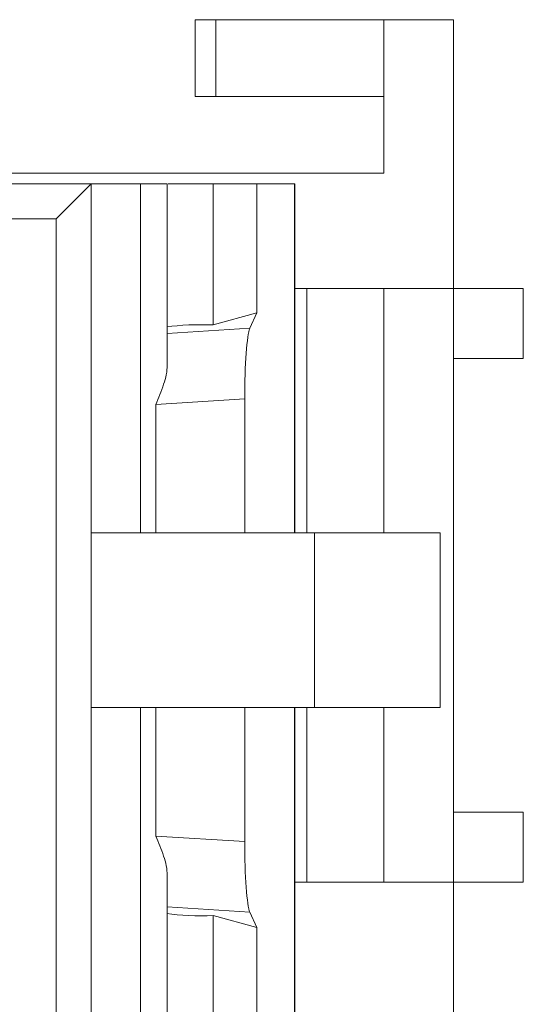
# Model space of a CAD drawing. Header units: inches. Extents: x 830 to 2908, y -1046 to 167.
# Tile 57 of 62: x 2699.61 to 2706.83, y -807.31 to -793.21. Entities that reach past the tile are written whole.
import ezdxf

# ---------------------------------------------------------------- set-up
doc = ezdxf.new("R2010")
doc.units = ezdxf.units.IN
doc.header["$LTSCALE"] = 23.1
doc.header["$MEASUREMENT"] = 0
doc.layers.get('0').update_dxf_attribs({"lineweight": 18})
doc.layers.add('1_6', color=7, linetype='Continuous', lineweight=18)

msp = doc.modelspace()

# ---------------------------------------------------------------- linework, layer by layer
at = {"color": 7, "linetype": 'Continuous', "lineweight": 0}
for p, q in [((2705.83, -793.213), (2702.13, -793.213)), ((2702.13, -794.313), (2702.13, -793.213)), ((2702.423, -793.213), (2702.423, -794.313)), ((2704.83, -793.213), (2704.83, -795.413)), ((2705.83, -819.113), (2705.83, -793.213)), ((2702.13, -794.313), (2704.83, -794.313)), ((2605.83, -795.413), (2704.83, -795.413)), ((2703.555, -797.063), (2706.83, -797.063)), ((2703.73, -797.063), (2703.73, -800.563)), ((2704.83, -800.563), (2704.83, -797.063)), ((2706.83, -797.063), (2706.83, -798.063)), ((2705.83, -798.063), (2706.83, -798.063)), ((2703.73, -803.063), (2703.73, -805.563)), ((2704.83, -805.563), (2704.83, -803.063)), ((2706.83, -804.563), (2705.83, -804.563)), ((2706.83, -804.563), (2706.83, -805.563)), ((2703.555, -805.563), (2706.83, -805.563))]:
    msp.add_line(p, q, dxfattribs=at)
at = {"layer": '1_6', "color": 7, "linetype": 'Continuous', "lineweight": 0}
for p, q in [((2632.11, -795.563), (2701.729, -795.563)), ((2700.138, -796.063), (2700.638, -795.563)), ((2700.638, -795.563), (2700.638, -820.563)), ((2701.343, -800.563), (2701.343, -795.563)), ((2701.729, -798.157), (2701.729, -795.563)), ((2703.555, -795.563), (2701.742, -795.563)), ((2702.388, -795.563), (2702.388, -797.584)), ((2703.013, -795.563), (2703.013, -797.413)), ((2703.552, -800.563), (2703.552, -795.563)), ((2703.555, -800.563), (2703.555, -795.563)), ((2700.138, -796.063), (2632.452, -796.063)), ((2700.138, -807.563), (2700.138, -796.063)), ((2703.013, -797.413), (2702.388, -797.584)), ((2703.013, -797.413), (2702.913, -797.633)), ((2702.913, -797.633), (2701.729, -797.707)), ((2701.563, -798.724), (2702.839, -798.643)), ((2701.563, -798.724), (2701.563, -800.563)), ((2702.839, -798.643), (2702.839, -800.563)), ((2705.638, -800.563), (2700.638, -800.563)), ((2703.838, -803.063), (2703.838, -800.563)), ((2705.638, -803.063), (2705.638, -800.563)), ((2700.638, -803.063), (2705.638, -803.063)), ((2701.343, -813.063), (2701.343, -803.063)), ((2701.563, -803.063), (2701.563, -804.903)), ((2702.839, -803.063), (2702.839, -804.983)), ((2703.552, -813.063), (2703.552, -803.063)), ((2703.555, -813.063), (2703.555, -803.063)), ((2702.839, -804.983), (2701.563, -804.903)), ((2701.729, -810.657), (2701.729, -805.469)), ((2701.729, -805.919), (2702.913, -805.994)), ((2703.013, -806.213), (2702.388, -806.042)), ((2702.388, -806.042), (2702.388, -810.084)), ((2702.913, -805.994), (2703.013, -806.213)), ((2703.013, -806.213), (2703.013, -809.913))]:
    msp.add_line(p, q, dxfattribs=at)
for centre, major_axis, ratio, start_param, end_param in [((2702.225, -797.715), (0.762, 0), 0.176327, 1.354899, 2.287855), ((2702.927, -798.617), (0.002, 1.002), 0.087873, 0.191174, 1.597716), ((2702.927, -805.01), (-0.002, 1.002), 0.087873, 1.543877, 2.950419), ((2702.225, -805.911), (0.762, 0), 0.176327, -2.287176, -1.354899)]:
    msp.add_ellipse(centre, major_axis=major_axis, ratio=ratio, start_param=start_param, end_param=end_param, dxfattribs=at)
for points, knots in [([(2701.729, -798.157), (2701.729, -798.251), (2701.681, -798.447), (2701.606, -798.63), (2701.563, -798.724)], [0, 0, 0, 0, 0.476354, 1, 1, 1, 1]), ([(2701.563, -804.903), (2701.606, -804.997), (2701.681, -805.179), (2701.729, -805.375), (2701.729, -805.469)], [0, 0, 0, 0, 0.523638, 1, 1, 1, 1])]:
    msp.add_open_spline(points, degree=3, knots=knots, dxfattribs=at)

doc.saveas('drawing.dxf')
